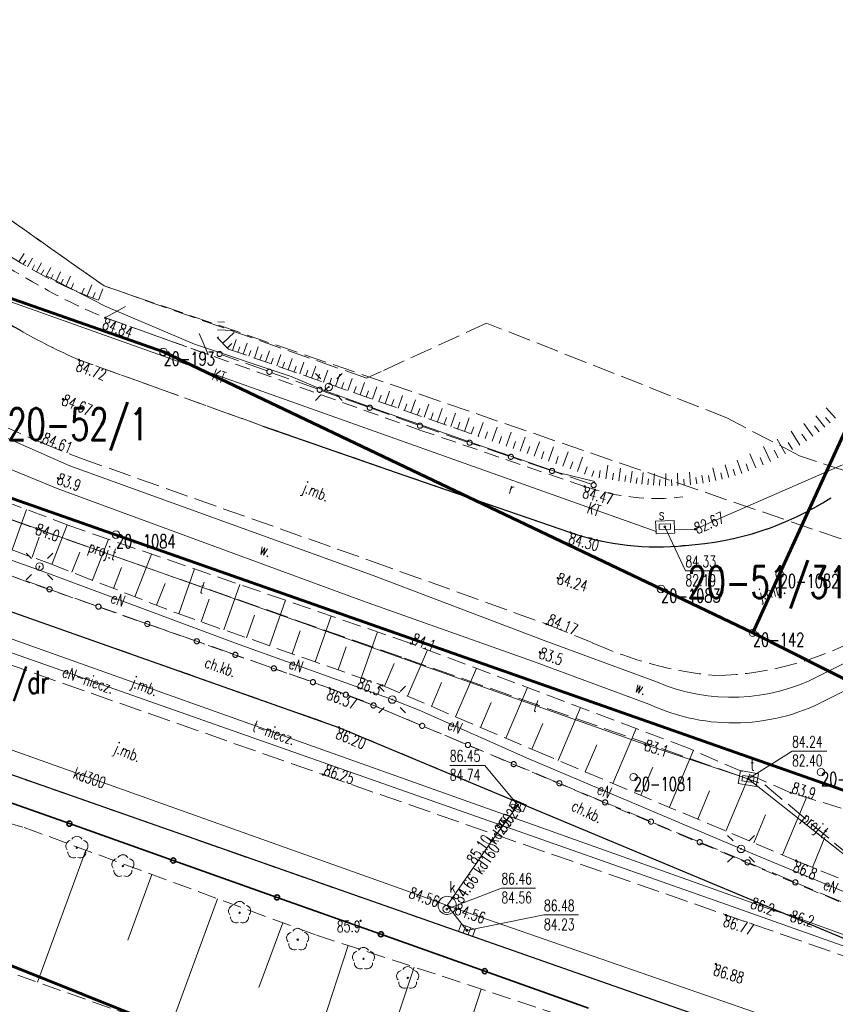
# Model space of a CAD drawing. Header units: metres. Extents: x 7505752 to 7507120, y 5839999 to 5840598.
# Tile 6 of 35: x 7506021 to 7506075, y 5840411 to 5840476. Entities that reach past the tile are written whole.
import ezdxf
from ezdxf.enums import TextEntityAlignment as Align

# ---------------------------------------------------------------- set-up
doc = ezdxf.new("R2010")
doc.units = ezdxf.units.M
doc.header["$MEASUREMENT"] = 0
for name, pattern in [('2_1', [0]), ('2_OTKC', [1.5, 1, -0.5]), ('2_OTKG', [1.5, 1, -0.5]), ('2_OTKJ', [2, 1.5, -0.5]), ('2_OTKK', [0]), ('2_OTKR', [0]), ('2_OTRK', [1.75, 1.25, -0.5]), ('2_OTRKG', [1.75, 1.25, -0.5]), ('4_SUEP_A', [0]), ('4_SUKP', [0]), ('4_SULL', [0]), ('4_SUPK', [0]), ('4_SUPP_P', [2, 1.5, -0.5]), ('4_SUTP_A', [0]), ('GDE', [0]), ('GUZ', [1, 0.5, -0.5])]:
    doc.linetypes.add(name, pattern=pattern)
doc.layers.get('0').update_dxf_attribs({"color": 250, "linetype": 'CONTINUOUS', "lineweight": 100})
for name, color, linetype, lineweight in [('Dzialki', 7, 'GDE', 18), ('Numery_dzialek', 7, 'CONTINUOUS', 20), ('Numery_punktow', 7, 'CONTINUOUS', 9), ('OTK_E_T_0', 7, 'CONTINUOUS', 0), ('OTK_E_T_1', 7, 'CONTINUOUS', 0), ('OTK_E_T_2', 7, 'CONTINUOUS', 0), ('OTK_E_T_4', 7, 'CONTINUOUS', 0), ('OTK_L_0', 7, '2_OTKJ', 18), ('OTK_L_1', 7, '2_OTKK', 25), ('OTK_L_11', 7, 'CONTINUOUS', 18), ('OTK_L_2', 7, '2_OTKC', 18), ('OTK_L_3', 7, '2_OTKG', 18), ('OTK_L_5', 7, 'CONTINUOUS', 18), ('OTO_L_0', 7, 'CONTINUOUS', 35), ('OTR_L_1', 7, '2_OTRK', 18), ('OTR_T_0', 7, 'CONTINUOUS', 18), ('OTR_T_1', 7, 'CONTINUOUS', 18), ('Punkty', 7, 'CONTINUOUS', 18), ('SUE_T_3', 7, 'CONTINUOUS', 18), ('SUEP_E_T_0', 1, 'CONTINUOUS', 0), ('SUEP_L_0', 1, '4_SUEP_A', 18), ('SUL_E_T_0', 7, 'CONTINUOUS', 0), ('SUL_L_0', 7, '4_SULL', 18), ('SUP_E_T_1', 7, 'CONTINUOUS', 0), ('SUP_L_1', 7, '4_SUPK', 18), ('SUP_T_4', 7, 'CONTINUOUS', 18), ('SUSR_T_0', 7, 'CONTINUOUS', 18)]:
    doc.layers.add(name, color=color, linetype=linetype, lineweight=lineweight)
for name, color, linetype, lineweight, true_color in [('Numery_uzytkow', 7, 'CONTINUOUS', 15, 0x008000), ('OTZ_T_0', 7, 'CONTINUOUS', 18, 0x008000), ('P_SUGP_L_0', 7, '4_SUPP_P', 18, 0xbfbf00), ('P_SUKP_L_0', 7, '4_SUPP_P', 18, 0x803300), ('P_SUTP_E_T_0', 7, 'CONTINUOUS', 0, 0xff9100), ('P_SUTP_L_0', 7, '4_SUPP_P', 18, 0xff9100), ('SUK_T_1', 7, 'CONTINUOUS', 18, 0x803300), ('SUKP_E_T_0', 7, 'CONTINUOUS', 0, 0x803300), ('SUKP_L_0', 7, '4_SUKP', 18, 0x803300), ('SUKR_T_0', 7, 'CONTINUOUS', 18, 0x803300), ('SUTP_E_T_0', 7, 'CONTINUOUS', 0, 0xff9100), ('SUTP_L_0', 7, '4_SUTP_A', 18, 0xff9100), ('SUTR_T_0', 7, 'CONTINUOUS', 18, 0xff9100), ('Uzytki', 7, 'GUZ', 18, 0x008000)]:
    doc.layers.add(name, color=color, linetype=linetype, lineweight=lineweight, true_color=true_color)
doc.styles.get("Standard").update_dxf_attribs({"font": 'Simplex.SHX', "width": 0.75})

# ---------------------------------------------------------------- blocks, each defined once
blk = doc.blocks.new('GRT')
at = {"linetype": 'Continuous'}
blk.add_circle((0, 0), 0.25, dxfattribs=at)
blk = doc.blocks.new('2_OTRN')
at = {"linetype": 'Continuous'}
blk.add_circle((0, 0), 0.045, dxfattribs=at)
blk = doc.blocks.new('2_OTRS')
at = {"linetype": 'Continuous'}
blk.add_circle((0, 0), 0.045, dxfattribs=at)
blk = doc.blocks.new('2_OTZL')
at = {"linetype": 'Continuous'}
blk.add_circle((0, 0), 0.045, dxfattribs=at)
for centre, start, end in [((0, 0.375), 30.14012, 149.85988), ((-0.357, 0.116), 102.14447, 221.86002), ((0.357, 0.116), 318.13998, 77.85553), ((-0.22, -0.303), 174.14818, 293.85423), ((0.22, -0.303), 246.14577, 5.85182)]:
    blk.add_arc(centre, 0.375, start, end, dxfattribs=at)
blk = doc.blocks.new('4_SUEO_W')
at = {"linetype": 'Continuous'}
for p, q in [((-0.53035, 0.53035), (-0.8839, 0.8839)), ((0.53035, 0.53035), (0.8839, 0.8839)), ((-0.53035, -0.53035), (-0.8839, -0.8839)), ((0.53035, -0.53035), (0.8839, -0.8839))]:
    blk.add_line(p, q, dxfattribs=at)
blk.add_circle((0, 0), 0.025, dxfattribs=at)
blk = doc.blocks.new('4_SUPP')
at = {"linetype": 'Continuous'}
blk.add_circle((0, 0), 0.25, dxfattribs=at)
blk = doc.blocks.new('4_SUKK')
at = {"linetype": 'Continuous'}
for p, q in [((-0.5, -0.25), (-0.5, 0.25)), ((-0.5, 0.25), (0.5, 0.25)), ((-0.175, 0.25), (-0.175, -0.25)), ((0.175, 0.25), (0.175, -0.25)), ((0.5, 0.25), (0.5, -0.25)), ((0.5, -0.25), (-0.5, -0.25))]:
    blk.add_line(p, q, dxfattribs=at)
blk = doc.blocks.new('4_SUPS')
at = {"linetype": 'Continuous'}
blk.add_circle((0, 0), 0.0625, dxfattribs=at)
blk = doc.blocks.new('4_SUPW')
at = {"linetype": 'Continuous'}
blk.add_circle((0, 0), 0.25, dxfattribs=at)
blk = doc.blocks.new('4_SUPW_B')
at = {"linetype": 'Continuous'}
for p, q in [((0.375, 0.175), (-0.375, 0.175)), ((-0.375, 0.175), (-0.375, -0.175)), ((0.375, -0.175), (0.375, 0.175)), ((-0.375, -0.175), (0.375, -0.175))]:
    blk.add_line(p, q, dxfattribs=at)

msp = doc.modelspace()

# ---------------------------------------------------------------- linework, layer by layer
at = {"layer": 'Dzialki', "color": 3, "lineweight": 60}
for p, q in [((7506087.14, 5840474.74), (7506071.09, 5840439.53)), ((7505995.92, 5840466.32), (7506030.37, 5840454.23)), ((7505968.28, 5840462.83), (7506081.03, 5840423.23)), ((7506030.37, 5840454.23), (7506063.25, 5840438.56)), ((7506106.97, 5840379.02), (7505946.58, 5840443.14)), ((7506071.09, 5840439.53), (7506069.32, 5840435.66)), ((7506063.25, 5840438.56), (7506069.32, 5840435.66)), ((7506069.32, 5840435.66), (7506080.03, 5840430.23))]:
    msp.add_line(p, q, dxfattribs=at)
at = {"layer": 'OTK_L_0', "linetype": '2_OTKJ'}
for p, q in [((7506027.86, 5840457.22), (7506026.52, 5840456.49)), ((7506026.52, 5840456.49), (7506033.33, 5840454.06)), ((7506033.33, 5840454.06), (7506032.71, 5840455.5)), ((7506036.93, 5840449.33), (7506024.78, 5840453.71)), ((7506046.25, 5840446.09), (7506036.93, 5840449.33)), ((7506022.29, 5840448.23), (7506024.89, 5840447.2)), ((7506024.89, 5840447.2), (7506044.12, 5840440.4)), ((7506057.27, 5840442.29), (7506046.25, 5840446.09)), ((7506041.97, 5840429.41), (7506011.6, 5840440.13)), ((7506044.12, 5840440.4), (7506055.68, 5840436.24)), ((7506010.5, 5840436.97), (7506040.91, 5840426.29)), ((7506055.68, 5840436.24), (7506058.71, 5840435.01)), ((7506091.8, 5840408.57), (7506041.97, 5840429.41)), ((7506066.065, 5840410.234), (7506018.233, 5840427.002)), ((7506040.91, 5840426.29), (7506091.8, 5840408.57))]:
    msp.add_line(p, q, dxfattribs=at)
for centre, radius, start, end in [((7506050.713, 5840508.566), 60.725, 233.34416, 240.56413), ((7506038.399, 5840485.606), 34.682, 239.64049, 246.87826), ((7506053.728, 5840522.779), 80.906, 237.95465, 247.13418), ((7506063.657, 5840461.375), 19.972, 273.48257, 302.81402), ((7506063.011, 5840459.221), 17.878, 251.26873, 275.96815), ((7506066.379, 5840454.075), 21.25, 271.16287, 301.87478), ((7506069.359, 5840458.44), 25.737, 245.55772, 264.31545)]:
    msp.add_arc(centre, radius, start, end, dxfattribs=at)
at = {"layer": 'OTK_L_1', "linetype": '2_OTKK'}
for p, q in [((7506036.93, 5840449.33), (7506046.25, 5840446.09)), ((7506046.25, 5840446.09), (7506057.27, 5840442.29)), ((7506011.6, 5840440.13), (7506041.97, 5840429.41)), ((7506041.97, 5840429.41), (7506091.8, 5840408.57)), ((7506066.065, 5840410.234), (7506018.233, 5840427.002))]:
    msp.add_line(p, q, dxfattribs=at)
for centre, radius, start, end in [((7506050.713, 5840508.566), 60.725, 233.34416, 240.56413), ((7506063.657, 5840461.375), 19.972, 273.48257, 302.81402), ((7506063.011, 5840459.221), 17.878, 251.26873, 275.96815)]:
    msp.add_arc(centre, radius, start, end, dxfattribs=at)
at = {"layer": 'OTK_L_11', "linetype": '2_OTKJ'}
for p, q in [((7506037.215, 5840452.968), (7506034.249, 5840454.029)), ((7506040.53, 5840451.781), (7506037.537, 5840452.852)), ((7506043.845, 5840450.594), (7506040.852, 5840451.666)), ((7506047.16, 5840449.407), (7506044.167, 5840450.479)), ((7506050.471, 5840448.271), (7506047.49, 5840449.292)), ((7506053.193, 5840447.339), (7506050.735, 5840448.181)), ((7506055.916, 5840446.407), (7506053.458, 5840447.249)), ((7506058.639, 5840445.475), (7506056.181, 5840446.317)), ((7506022.686, 5840438.591), (7506019.769, 5840439.622)), ((7506025.918, 5840437.449), (7506023, 5840438.48)), ((7506029.15, 5840436.307), (7506026.232, 5840437.338)), ((7506032.451, 5840435.145), (7506029.48, 5840436.19)), ((7506034.997, 5840434.249), (7506032.699, 5840435.058)), ((7506037.543, 5840433.352), (7506035.245, 5840434.161)), ((7506040.09, 5840432.456), (7506037.791, 5840433.265)), ((7506042.315, 5840431.61), (7506040.362, 5840432.357)), ((7506044.161, 5840430.894), (7506042.514, 5840431.533)), ((7506047.322, 5840429.574), (7506044.416, 5840430.79)), ((7506050.344, 5840428.308), (7506047.615, 5840429.451)), ((7506053.366, 5840427.043), (7506050.637, 5840428.185)), ((7506056.389, 5840425.777), (7506053.66, 5840426.92)), ((7506059.411, 5840424.511), (7506056.682, 5840425.654)), ((7506062.433, 5840423.246), (7506059.704, 5840424.388)), ((7506065.659, 5840421.888), (7506062.756, 5840423.11)), ((7506068.818, 5840420.557), (7506065.966, 5840421.758)), ((7506071.977, 5840419.227), (7506069.125, 5840420.428)), ((7506075.136, 5840417.897), (7506072.284, 5840419.098))]:
    msp.add_line(p, q, dxfattribs=at)
for centre in [(7506034.08, 5840454.09), (7506037.376, 5840452.91), (7506040.691, 5840451.723), (7506044.006, 5840450.536), (7506047.32, 5840449.35), (7506047.32, 5840449.35), (7506050.603, 5840448.226), (7506053.326, 5840447.294), (7506056.049, 5840446.362), (7506058.8, 5840445.42), (7506022.843, 5840438.536), (7506026.075, 5840437.393), (7506029.31, 5840436.25), (7506029.31, 5840436.25), (7506032.575, 5840435.101), (7506035.121, 5840434.205), (7506037.667, 5840433.309), (7506040.25, 5840432.4), (7506040.25, 5840432.4), (7506042.42, 5840431.57), (7506042.42, 5840431.57), (7506044.25, 5840430.86), (7506044.25, 5840430.86), (7506047.468, 5840429.512), (7506050.491, 5840428.247), (7506053.513, 5840426.981), (7506056.535, 5840425.715), (7506059.558, 5840424.45), (7506062.59, 5840423.18), (7506062.59, 5840423.18), (7506065.812, 5840421.823), (7506068.971, 5840420.493), (7506072.131, 5840419.162)]:
    msp.add_circle(centre, 0.17, dxfattribs=at)
at = {"layer": 'OTK_L_2', "linetype": '2_OTKC'}
for p, q in [((7506041.35, 5840432), (7506012.55, 5840442.14)), ((7506011.6, 5840440.13), (7506041.97, 5840429.41)), ((7506043.61, 5840431.14), (7506041.35, 5840432)), ((7506075.01, 5840417.9), (7506043.61, 5840431.14)), ((7506041.97, 5840429.41), (7506091.8, 5840408.57))]:
    msp.add_line(p, q, dxfattribs=at)
at = {"layer": 'OTK_L_3', "linetype": '2_OTKG'}
for p, q in [((7506033.33, 5840454.06), (7506026.52, 5840456.49)), ((7506024.78, 5840453.71), (7506036.93, 5840449.33)), ((7506047.38, 5840449.04), (7506033.33, 5840454.06)), ((7506036.93, 5840449.33), (7506046.25, 5840446.09)), ((7506058.2, 5840445.34), (7506047.38, 5840449.04)), ((7506046.25, 5840446.09), (7506057.27, 5840442.29))]:
    msp.add_line(p, q, dxfattribs=at)
for centre, radius, start, end in [((7506043.35, 5840497.215), 44.037, 232.07007, 241.78558), ((7506050.713, 5840508.566), 60.725, 233.34416, 240.56413), ((7506038.952, 5840487.43), 33.344, 240.49592, 248.11008), ((7506038.399, 5840485.606), 34.682, 239.64049, 246.87826), ((7506062.987, 5840459.286), 14.745, 251.05538, 276.63257), ((7506063.657, 5840461.375), 19.972, 273.48257, 302.81402), ((7506063.011, 5840459.221), 17.878, 251.26873, 275.96815)]:
    msp.add_arc(centre, radius, start, end, dxfattribs=at)
at = {"layer": 'OTK_L_5', "linetype": '2_OTKR'}
for p, q in [((7506024.18, 5840446.7), (7506018.94, 5840449.01)), ((7506018.18, 5840447.32), (7506023.35, 5840445.2)), ((7506044.22, 5840439.46), (7506024.18, 5840446.7)), ((7506023.35, 5840445.2), (7506043.52, 5840437.77)), ((7506055.53, 5840435.15), (7506044.22, 5840439.46)), ((7506043.52, 5840437.77), (7506054.83, 5840433.77)), ((7506080.77, 5840436.36), (7506073.66, 5840432.8)), ((7506063.02, 5840432.39), (7506055.53, 5840435.15)), ((7506074.46, 5840431.37), (7506081.35, 5840434.85)), ((7506054.83, 5840433.77), (7506062.44, 5840430.95))]:
    msp.add_line(p, q, dxfattribs=at)
for centre, radius, start, end in [((7506067.903, 5840443.929), 12.53, 247.06305, 297.35042), ((7506068.039, 5840442.927), 13.221, 244.94551, 299.05689)]:
    msp.add_arc(centre, radius, start, end, dxfattribs=at)
at = {"layer": 'OTO_L_0'}
for p, q in [((7506024.154, 5840423.048), (7506017.293, 5840425.486)), ((7506031.016, 5840420.611), (7506024.154, 5840423.048)), ((7506037.877, 5840418.173), (7506031.016, 5840420.611)), ((7506044.738, 5840415.736), (7506037.877, 5840418.173)), ((7506051.6, 5840413.298), (7506044.738, 5840415.736)), ((7506058.461, 5840410.861), (7506051.6, 5840413.298))]:
    msp.add_line(p, q, dxfattribs=at)
for centre in [(7506024.154, 5840423.048), (7506031.016, 5840420.611), (7506037.877, 5840418.173), (7506044.738, 5840415.736), (7506051.6, 5840413.298)]:
    msp.add_circle(centre, 0.17, dxfattribs=at)
at = {"layer": 'OTR_L_1', "linetype": '2_1'}
for p, q in [((7506020.823, 5840460.187), (7506021.16, 5840460.738)), ((7506021.104, 5840460.017), (7506021.266, 5840460.302)), ((7506021.393, 5840459.852), (7506021.723, 5840460.432)), ((7506021.987, 5840459.518), (7506022.307, 5840460.125)), ((7506021.687, 5840459.685), (7506021.855, 5840459.979)), ((7506022.295, 5840459.355), (7506022.457, 5840459.663)), ((7506022.607, 5840459.19), (7506022.937, 5840459.815)), ((7506023.252, 5840458.868), (7506023.57, 5840459.52)), ((7506022.926, 5840459.027), (7506023.082, 5840459.349)), ((7506023.583, 5840458.707), (7506023.744, 5840459.037)), ((7506023.921, 5840458.55), (7506024.226, 5840459.23)), ((7506024.265, 5840458.395), (7506024.42, 5840458.74)), ((7506024.615, 5840458.238), (7506024.636, 5840458.285)), ((7506024.973, 5840458.09), (7506025.12, 5840458.449)), ((7506025.336, 5840457.941), (7506025.635, 5840458.667)), ((7506025.705, 5840457.794), (7506025.847, 5840458.164)), ((7506026.08, 5840457.65), (7506026.368, 5840458.401)), ((7506033.957, 5840456.222), (7506034.415, 5840456.202)), ((7506033.933, 5840455.689), (7506035, 5840455.64)), ((7506034.3, 5840454.795), (7506035.033, 5840455.519)), ((7506033.938, 5840455.162), (7506034.002, 5840455.225)), ((7506034.927, 5840454.33), (7506035.177, 5840455.044)), ((7506034.596, 5840454.495), (7506034.896, 5840454.791)), ((7506035.287, 5840454.205), (7506035.412, 5840454.564)), ((7506035.648, 5840454.078), (7506035.901, 5840454.801)), ((7506036.012, 5840453.951), (7506036.139, 5840454.315)), ((7506036.378, 5840453.824), (7506036.634, 5840454.556)), ((7506037.117, 5840453.565), (7506037.376, 5840454.307)), ((7506036.746, 5840453.695), (7506036.875, 5840454.063)), ((7506037.49, 5840453.435), (7506037.62, 5840453.808)), ((7506037.865, 5840453.304), (7506038.127, 5840454.055)), ((7506038.242, 5840453.172), (7506038.374, 5840453.55)), ((7506038.622, 5840453.04), (7506038.887, 5840453.799)), ((7506039.388, 5840452.772), (7506039.657, 5840453.541)), ((7506039.004, 5840452.906), (7506039.137, 5840453.288)), ((7506039.775, 5840452.637), (7506039.91, 5840453.024)), ((7506040.164, 5840452.501), (7506040.436, 5840453.28)), ((7506040.95, 5840452.227), (7506041.225, 5840453.015)), ((7506040.556, 5840452.364), (7506040.693, 5840452.756)), ((7506041.347, 5840452.088), (7506041.485, 5840452.485)), ((7506041.746, 5840451.949), (7506042.024, 5840452.747)), ((7506042.551, 5840451.668), (7506042.833, 5840452.475)), ((7506042.147, 5840451.809), (7506042.287, 5840452.21)), ((7506042.957, 5840451.526), (7506043.099, 5840451.932)), ((7506043.366, 5840451.383), (7506043.651, 5840452.201)), ((7506043.777, 5840451.239), (7506043.921, 5840451.651)), ((7506044.191, 5840451.095), (7506044.48, 5840451.923)), ((7506045.027, 5840450.803), (7506045.319, 5840451.641)), ((7506044.608, 5840450.949), (7506044.753, 5840451.366)), ((7506045.448, 5840450.656), (7506045.596, 5840451.077)), ((7506045.872, 5840450.508), (7506046.169, 5840451.356)), ((7506046.729, 5840450.209), (7506047.029, 5840451.067)), ((7506046.299, 5840450.359), (7506046.448, 5840450.785)), ((7506047.161, 5840450.058), (7506047.312, 5840450.49)), ((7506047.596, 5840449.906), (7506047.899, 5840450.775)), ((7506048.473, 5840449.599), (7506048.781, 5840450.48)), ((7506074.785, 5840449.844), (7506074.157, 5840450.53)), ((7506048.033, 5840449.753), (7506048.186, 5840450.19)), ((7506048.916, 5840449.445), (7506049.071, 5840449.888)), ((7506049.362, 5840449.289), (7506049.673, 5840450.18)), ((7506050.261, 5840448.975), (7506050.576, 5840449.877)), ((7506074.071, 5840449.244), (7506073.48, 5840450)), ((7506074.432, 5840449.541), (7506074.13, 5840449.896)), ((7506049.81, 5840449.132), (7506049.967, 5840449.581)), ((7506050.715, 5840448.816), (7506050.873, 5840449.27)), ((7506051.172, 5840448.657), (7506051.491, 5840449.57)), ((7506052.09, 5840448.33), (7506052.417, 5840449.25)), ((7506072.417, 5840448.057), (7506071.844, 5840448.988)), ((7506073.289, 5840448.651), (7506072.679, 5840449.493)), ((7506073.694, 5840448.949), (7506073.384, 5840449.345)), ((7506051.63, 5840448.494), (7506051.793, 5840448.952)), ((7506052.551, 5840448.166), (7506052.715, 5840448.627)), ((7506053.014, 5840448.001), (7506053.343, 5840448.927)), ((7506053.943, 5840447.67), (7506054.275, 5840448.602)), ((7506071.472, 5840447.496), (7506070.928, 5840448.46)), ((7506072.863, 5840448.352), (7506072.566, 5840448.797)), ((7506053.478, 5840447.836), (7506053.643, 5840448.3)), ((7506054.41, 5840447.504), (7506054.577, 5840447.971)), ((7506054.879, 5840447.337), (7506055.213, 5840448.275)), ((7506055.821, 5840447.002), (7506056.156, 5840447.945)), ((7506070.493, 5840446.99), (7506070.034, 5840447.969)), ((7506070.984, 5840447.235), (7506070.733, 5840447.723)), ((7506071.951, 5840447.771), (7506071.662, 5840448.242)), ((7506055.349, 5840447.17), (7506055.516, 5840447.64)), ((7506056.294, 5840446.834), (7506056.462, 5840447.307)), ((7506056.768, 5840446.665), (7506057.106, 5840447.614)), ((7506057.722, 5840446.325), (7506058.062, 5840447.28)), ((7506068.584, 5840446.201), (7506068.28, 5840447.077)), ((7506069.516, 5840446.555), (7506069.119, 5840447.493)), ((7506070.003, 5840446.761), (7506069.797, 5840447.249)), ((7506057.244, 5840446.495), (7506057.414, 5840446.971)), ((7506058.201, 5840446.155), (7506058.372, 5840446.634)), ((7506058.682, 5840445.984), (7506058.822, 5840446.378)), ((7506059.156, 5840445.905), (7506059.227, 5840446.382)), ((7506059.612, 5840445.838), (7506059.747, 5840446.748)), ((7506060.462, 5840445.711), (7506060.585, 5840446.542)), ((7506066.88, 5840445.718), (7506066.685, 5840446.557)), ((7506067.723, 5840445.931), (7506067.484, 5840446.768)), ((7506068.144, 5840446.054), (7506068.009, 5840446.471)), ((7506069.042, 5840446.369), (7506068.869, 5840446.825)), ((7506060.046, 5840445.773), (7506060.111, 5840446.208)), ((7506060.859, 5840445.652), (7506060.918, 5840446.049)), ((7506061.238, 5840445.596), (7506061.35, 5840446.354)), ((7506061.61, 5840445.541), (7506061.666, 5840445.913)), ((7506061.989, 5840445.491), (7506062.073, 5840446.25)), ((7506062.372, 5840445.448), (7506062.415, 5840445.831)), ((7506062.762, 5840445.416), (7506062.811, 5840446.197)), ((7506063.158, 5840445.392), (7506063.182, 5840445.787)), ((7506063.558, 5840445.383), (7506063.569, 5840446.183)), ((7506063.963, 5840445.379), (7506063.949, 5840445.784)), ((7506064.371, 5840445.393), (7506064.343, 5840446.209)), ((7506064.784, 5840445.415), (7506064.75, 5840445.827)), ((7506065.199, 5840445.45), (7506065.13, 5840446.28)), ((7506065.617, 5840445.499), (7506065.561, 5840445.916)), ((7506066.039, 5840445.556), (7506065.944, 5840446.075)), ((7506066.458, 5840445.632), (7506066.381, 5840446.052)), ((7506067.303, 5840445.816), (7506067.205, 5840446.239)), ((7506020.362, 5840441.139), (7506021.326, 5840443.802)), ((7506022.999, 5840440.181), (7506024.018, 5840442.788)), ((7506021.685, 5840440.66), (7506022.164, 5840441.983)), ((7506025.681, 5840439.134), (7506026.739, 5840441.842)), ((7506024.326, 5840439.663), (7506024.845, 5840440.99)), ((7506028.474, 5840438.042), (7506029.576, 5840440.864)), ((7506027.063, 5840438.594), (7506027.603, 5840439.976)), ((7506031.383, 5840436.91), (7506032.427, 5840439.882)), ((7506029.914, 5840437.48), (7506030.477, 5840438.92)), ((7506034.368, 5840435.861), (7506035.419, 5840438.851)), ((7506032.873, 5840436.387), (7506033.397, 5840437.877)), ((7506037.372, 5840434.805), (7506038.429, 5840437.814)), ((7506035.868, 5840435.334), (7506036.395, 5840436.833)), ((7506040.394, 5840433.743), (7506041.458, 5840436.77)), ((7506038.881, 5840434.275), (7506039.411, 5840435.784)), ((7506043.435, 5840432.674), (7506044.506, 5840435.72)), ((7506041.913, 5840433.209), (7506042.446, 5840434.727)), ((7506046.505, 5840431.469), (7506047.818, 5840434.542)), ((7506044.968, 5840432.125), (7506045.608, 5840433.622)), ((7506049.681, 5840430.111), (7506051.053, 5840433.322)), ((7506048.075, 5840430.797), (7506048.747, 5840432.368)), ((7506052.999, 5840428.694), (7506054.432, 5840432.048)), ((7506051.322, 5840429.41), (7506052.023, 5840431.051)), ((7506056.464, 5840427.222), (7506057.939, 5840430.725)), ((7506054.713, 5840427.961), (7506055.445, 5840429.675)), ((7506060.07, 5840425.704), (7506061.602, 5840429.344)), ((7506058.25, 5840426.47), (7506059.001, 5840428.256)), ((7506063.807, 5840424.13), (7506065.393, 5840427.895)), ((7506061.925, 5840424.922), (7506062.706, 5840426.778)), ((7506067.538, 5840422.559), (7506069.104, 5840426.278)), ((7506065.678, 5840423.342), (7506066.466, 5840425.213)), ((7506071.28, 5840420.983), (7506072.875, 5840424.771)), ((7506069.386, 5840421.781), (7506070.164, 5840423.629)), ((7506073.272, 5840420.158), (7506074.088, 5840422.155)), ((7506025.251, 5840421.29), (7506022.038, 5840412.566)), ((7506029.613, 5840419.684), (7506028.017, 5840415.348)), ((7506033.949, 5840418.087), (7506030.775, 5840409.469)), ((7506038.258, 5840416.5), (7506036.68, 5840412.218)), ((7506042.568, 5840415.003), (7506039.732, 5840406.267)), ((7506046.932, 5840413.572), (7506045.47, 5840409.133)), ((7506051.371, 5840412.111), (7506048.398, 5840403.079))]:
    msp.add_line(p, q, dxfattribs=at)
at = {"layer": 'OTR_L_1', "linetype": '2_OTRK'}
for p, q in [((7506026.08, 5840457.65), (7506026.37, 5840458.4)), ((7506024.25, 5840442.7), (7506017.72, 5840445.16)), ((7506046.71, 5840434.96), (7506024.25, 5840442.7)), ((7506065.06, 5840428.04), (7506046.71, 5840434.96)), ((7506071.83, 5840425.09), (7506065.06, 5840428.04)), ((7506090.23, 5840419.47), (7506071.83, 5840425.09)), ((7506017.442, 5840414.195), (7506037.725, 5840407.006))]:
    msp.add_line(p, q, dxfattribs=at)
at = {"layer": 'OTR_L_1', "linetype": '2_OTRKG'}
for p, q in [((7506033.91, 5840455.19), (7506034.67, 5840454.42)), ((7506034.67, 5840454.42), (7506051.22, 5840448.64)), ((7506005.5, 5840446.52), (7506022.9, 5840440.22)), ((7506022.9, 5840440.22), (7506031.27, 5840436.95)), ((7506031.27, 5840436.95), (7506044.84, 5840432.18)), ((7506044.84, 5840432.18), (7506055.02, 5840427.83)), ((7506055.02, 5840427.83), (7506072.19, 5840420.6)), ((7506016.512, 5840424.14), (7506021.172, 5840422.792)), ((7506021.172, 5840422.792), (7506040.494, 5840415.676)), ((7506072.19, 5840420.6), (7506090.92, 5840412.95)), ((7506040.494, 5840415.676), (7506043.812, 5840414.6)), ((7506043.812, 5840414.6), (7506060.382, 5840409.144))]:
    msp.add_line(p, q, dxfattribs=at)
msp.add_arc((7506037.142, 5840487.332), 31.676, 231.3317, 249.56094, dxfattribs=at)
at = {"layer": 'P_SUGP_L_0', "linetype": '4_SUPP_P'}
for p, q in [((7506026.446, 5840458.593), (7506001.442, 5840476.186)), ((7506001.442, 5840476.186), (7506026.446, 5840458.593)), ((7506043.787, 5840452.493), (7506026.446, 5840458.593)), ((7506026.446, 5840458.593), (7506269.982, 5840374.94)), ((7506051.729, 5840456.128), (7506044.768, 5840452.942)), ((7506067.603, 5840449.863), (7506051.729, 5840456.128)), ((7506044.768, 5840452.942), (7506043.787, 5840452.493)), ((7506072.41, 5840447.36), (7506067.603, 5840449.863)), ((7506090.605, 5840441.33), (7506072.41, 5840447.36))]:
    msp.add_line(p, q, dxfattribs=at)
at = {"layer": 'P_SUKP_L_0', "linetype": '4_SUPP_P'}
msp.add_line((7506052.32, 5840422.24), (7506053.689, 5840424.23), dxfattribs=at)
at = {"layer": 'P_SUTP_L_0', "linetype": '4_SUPP_P'}
for p, q in [((7505973.02, 5840459.747), (7506046.292, 5840433.986)), ((7506046.292, 5840433.986), (7506068.303, 5840426.247)), ((7506068.303, 5840426.247), (7506070.114, 5840425.61)), ((7506070.114, 5840425.61), (7506086.942, 5840411.555))]:
    msp.add_line(p, q, dxfattribs=at)
at = {"layer": 'SUEP_L_0', "linetype": '4_SUEP_A'}
for p, q in [((7506022.62, 5840459.25), (7506026.56, 5840457.24)), ((7506026.56, 5840457.24), (7506032.42, 5840454.74)), ((7506032.42, 5840454.74), (7506038.8, 5840452.6)), ((7506038.8, 5840452.6), (7506040.99, 5840451.68)), ((7506041.3, 5840451.91), (7506040.99, 5840451.68)), ((7506040.99, 5840451.68), (7506045.41, 5840450.1)), ((7506045.41, 5840450.1), (7506051.4, 5840448)), ((7506051.4, 5840448), (7506056.52, 5840446.24)), ((7506022.104, 5840439.827), (7506000.01, 5840447.63)), ((7506056.52, 5840446.24), (7506058.88, 5840445.67)), ((7506022.18, 5840440.04), (7506022.104, 5840439.827)), ((7506023.02, 5840439.5), (7506022.104, 5840439.827)), ((7506035.13, 5840434.98), (7506023.02, 5840439.5)), ((7506045.49, 5840431.25), (7506035.13, 5840434.98)), ((7506020.081, 5840434.436), (7506067.573, 5840417.696)), ((7506047.26, 5840430.54), (7506045.49, 5840431.25)), ((7506054.51, 5840427.34), (7506047.26, 5840430.54)), ((7506068.54, 5840421.38), (7506054.51, 5840427.34)), ((7506069.32, 5840421.06), (7506068.54, 5840421.38)), ((7506082.32, 5840415.63), (7506069.32, 5840421.06)), ((7506067.573, 5840417.696), (7506089.357, 5840409.975))]:
    msp.add_line(p, q, dxfattribs=at)
at = {"layer": 'SUKP_L_0', "linetype": '4_SUKP'}
for p, q in [((7506002.433, 5840434.287), (7506048.556, 5840417.848)), ((7506053.78, 5840424.26), (7506052.319, 5840422.239)), ((7506049.464, 5840418.139), (7506052.115, 5840421.971)), ((7506052.115, 5840421.971), (7506052.32, 5840422.24)), ((7506048.556, 5840417.848), (7506049.122, 5840417.647)), ((7506049.122, 5840417.647), (7506049.464, 5840418.139)), ((7506049.493, 5840417.176), (7506049.122, 5840417.647)), ((7506049.122, 5840417.647), (7506049.688, 5840417.45)), ((7506050.423, 5840415.996), (7506049.493, 5840417.176)), ((7506049.688, 5840417.45), (7506095.945, 5840401.392))]:
    msp.add_line(p, q, dxfattribs=at)
at = {"layer": 'SUKR_T_0', "linetype": 'Continuous', "lineweight": 0}
for p, q in [((7506049.291, 5840426.896), (7506051.598, 5840426.896)), ((7506053.78, 5840424.26), (7506051.598, 5840426.896)), ((7506049.093, 5840417.397), (7506052.701, 5840418.785)), ((7506052.701, 5840418.785), (7506054.954, 5840418.785)), ((7506050.423, 5840415.996), (7506055.516, 5840417.013)), ((7506055.516, 5840417.013), (7506057.796, 5840417.013))]:
    msp.add_line(p, q, dxfattribs=at)
at = {"layer": 'SUL_L_0', "linetype": '4_SULL'}
for p, q in [((7506019.6, 5840457.78), (7506062.935, 5840442.36)), ((7506065.51, 5840442.52), (7506075.24, 5840446.77)), ((7506064.15, 5840442.461), (7506065.51, 5840442.52))]:
    msp.add_line(p, q, dxfattribs=at)
at = {"layer": 'SUP_L_1', "linetype": '4_SUPK'}
for p, q in [((7506064.13, 5840443.08), (7506062.89, 5840443.04)), ((7506062.89, 5840443.04), (7506062.935, 5840442.36)), ((7506064.15, 5840442.461), (7506064.13, 5840443.08)), ((7506062.935, 5840442.36), (7506062.94, 5840442.2)), ((7506062.94, 5840442.2), (7506064.16, 5840442.25)), ((7506064.16, 5840442.25), (7506064.15, 5840442.461)), ((7506068.5, 5840426.55), (7506068.36, 5840425.7)), ((7506069.69, 5840426.33), (7506068.5, 5840426.55)), ((7506069.55, 5840425.51), (7506069.69, 5840426.33)), ((7506068.36, 5840425.7), (7506069.55, 5840425.51))]:
    msp.add_line(p, q, dxfattribs=at)
for start, end in [(160.38354, 235.1487), (55.14871, 160.38354), (340.85572, 55.14871), (235.14871, 308.25056), (308.25056, 340.85572)]:
    msp.add_arc((7506049.122, 5840417.647), 0.6, start, end, dxfattribs=at)
at = {"layer": 'SUSR_T_0', "linetype": 'Continuous', "lineweight": 0}
for p, q in [((7506063.5, 5840442.67), (7506064.865, 5840439.755)), ((7506064.865, 5840439.755), (7506067.145, 5840439.755))]:
    msp.add_line(p, q, dxfattribs=at)
at = {"layer": 'SUTP_L_0', "linetype": '4_SUTP_A'}
for p, q in [((7506021.97, 5840442.55), (7505995.23, 5840452.05)), ((7506062.21, 5840428.27), (7506021.97, 5840442.55)), ((7506000.213, 5840442.408), (7506070.716, 5840417.318)), ((7506069, 5840426), (7506062.21, 5840428.27)), ((7506081.71, 5840415.99), (7506069, 5840426)), ((7506070.716, 5840417.318), (7506071.298, 5840417.122)), ((7506071.835, 5840416.971), (7506071.298, 5840417.122)), ((7506087.839, 5840411.183), (7506071.835, 5840416.971))]:
    msp.add_line(p, q, dxfattribs=at)
at = {"layer": 'SUTR_T_0', "linetype": 'Continuous', "lineweight": 0}
for p, q in [((7506069, 5840426), (7506071.908, 5840427.836)), ((7506071.908, 5840427.836), (7506074.215, 5840427.836))]:
    msp.add_line(p, q, dxfattribs=at)
at = {"layer": 'Uzytki'}
msp.add_line((7506106.97, 5840379.02), (7505946.58, 5840443.14), dxfattribs=at)

# ---------------------------------------------------------------- block references
at = {"layer": 'OTR_T_0'}
for p in [(7506026.52, 5840456.49), (7506024.78, 5840453.71), (7506023.73, 5840451.11), (7506022.29, 5840448.23), (7506058.2, 5840445.34), (7506057.27, 5840442.29), (7506056.43, 5840439.28), (7506055.68, 5840436.24), (7506041.35, 5840432), (7506041.97, 5840429.41), (7506040.91, 5840426.29), (7506067.538, 5840417.005), (7506066.871, 5840413.77)]:
    msp.add_blockref('2_OTRS', p, dxfattribs=at)
at = {"layer": 'OTR_T_1'}
for p in [(7506023.39, 5840445.88), (7506046.71, 5840434.96), (7506055.25, 5840434.37), (7506044.84, 5840432.18), (7506071.83, 5840425.09), (7506072.19, 5840420.6), (7506043.398, 5840416.627)]:
    msp.add_blockref('2_OTRN', p, dxfattribs=at)
at = {"layer": 'OTZ_T_0'}
for p in [(7506024.65, 5840421.46), (7506027.69, 5840420.24), (7506035.4, 5840417.16), (7506039.24, 5840415.38), (7506043.59, 5840414.12), (7506046.51, 5840412.85)]:
    msp.add_blockref('2_OTZL', p, dxfattribs=at)
at = {"layer": 'Punkty'}
for p in [(7506030.37, 5840454.23), (7506027.23, 5840442.15), (7506071.09, 5840439.53), (7506063.25, 5840438.56), (7506069.32, 5840435.66), (7506061.44, 5840426.12), (7506073.82, 5840426.45)]:
    msp.add_blockref('GRT', p, dxfattribs=at)
at = {"layer": 'SUE_T_3'}
for name, p in [('4_SUEO_W', (7506041.3, 5840451.91)), ('4_SUPP', (7506041.3, 5840451.91)), ('4_SUEO_W', (7506022.18, 5840440.04)), ('4_SUPP', (7506022.18, 5840440.04)), ('4_SUEO_W', (7506045.49, 5840431.25)), ('4_SUPP', (7506045.49, 5840431.25)), ('4_SUEO_W', (7506068.54, 5840421.38)), ('4_SUPP', (7506068.54, 5840421.38))]:
    msp.add_blockref(name, p, dxfattribs=at)
at = {"layer": 'SUK_T_1'}
for p, rotation in [((7506053.78, 5840424.26), 337.6259190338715), ((7506050.423, 5840415.996), 338.2993773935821)]:
    msp.add_blockref('4_SUKK', p, dxfattribs=dict(at, rotation=rotation))
at = {"layer": 'SUKR_T_0'}
for p in [(7506053.78, 5840424.26), (7506052.115, 5840421.971), (7506048.556, 5840417.848), (7506049.464, 5840418.139), (7506049.093, 5840417.397), (7506049.688, 5840417.45), (7506050.423, 5840415.996)]:
    msp.add_blockref('4_SUPS', p, dxfattribs=at)
at = {"layer": 'SUP_T_4'}
for p, rotation in [((7506063.5, 5840442.67), 1.864686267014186), ((7506069, 5840426), 350.7354818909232)]:
    msp.add_blockref('4_SUPW_B', p, dxfattribs=dict(at, rotation=rotation))
msp.add_blockref('4_SUPW', (7506049.093, 5840417.397), dxfattribs=at)
at = {"layer": 'SUSR_T_0'}
for p in [(7506063.5, 5840442.67), (7506065.51, 5840442.52)]:
    msp.add_blockref('4_SUPS', p, dxfattribs=at)
at = {"layer": 'SUTR_T_0'}
for p in [(7506021.97, 5840442.55), (7506062.21, 5840428.27), (7506069, 5840426), (7506070.716, 5840417.318), (7506071.835, 5840416.971)]:
    msp.add_blockref('4_SUPS', p, dxfattribs=at)

# ---------------------------------------------------------------- texts
at = {"layer": 'Numery_dzialek', "width": 0.7}
msp.add_text('20-52/1', height=2.1, dxfattribs=at).set_placement((7506024.721, 5840449.301), align=Align.MIDDLE)
msp.add_text('20-51/31', height=2.1, dxfattribs=at).set_placement((7506065.006, 5840440.062), align=Align.TOP_LEFT)
at = {"layer": 'Numery_punktow', "width": 0.7}
for s, p in [('20-193', (7506030.37, 5840454.23)), ('20-1084', (7506027.23, 5840442.15)), ('20-1082', (7506071.09, 5840439.53)), ('20-1083', (7506063.25, 5840438.56)), ('20-142', (7506069.32, 5840435.66)), ('20-1080', (7506073.82, 5840426.45)), ('20-1081', (7506061.44, 5840426.12))]:
    msp.add_text(s, height=0.9, dxfattribs=at).set_placement(p, align=Align.TOP_LEFT)
at = {"layer": 'Numery_uzytkow', "width": 0.7}
msp.add_text('20-15/dr', height=1.5, dxfattribs=at).set_placement((7506019.23, 5840432.29), align=Align.MIDDLE)
at = {"layer": 'OTK_E_T_0', "lineweight": 9, "width": 0.7}
for rotation, p in [(338.03944, (7506040.411, 5840444.903)), (16.11342, (7506070.609, 5840438.288)), (338.36911, (7506029.093, 5840432.032)), (338.02549, (7506027.961, 5840427.681))]:
    msp.add_text('j.mb.', height=0.75, rotation=rotation, dxfattribs=at).set_placement(p, align=Align.MIDDLE)
at = {"layer": 'OTK_E_T_1', "lineweight": 9, "width": 0.7}
for rotation, p in [(340.99402, (7506034.137, 5840433.409)), (334.09349, (7506058.368, 5840423.846))]:
    msp.add_text('ch.kb.', height=0.75, rotation=rotation, dxfattribs=at).set_placement(p, align=Align.MIDDLE)
at = {"layer": 'OTK_E_T_2', "lineweight": 9, "width": 0.7}
msp.add_text('r', height=0.75, rotation=342.97947, dxfattribs=at).set_placement((7506053.394, 5840445.213), align=Align.MIDDLE)
at = {"layer": 'OTK_E_T_4', "lineweight": 9, "width": 0.7}
for rotation, p in [(339.17144, (7506037.129, 5840441.125)), (337.6938, (7506061.935, 5840432.002))]:
    msp.add_text('w.', height=0.75, rotation=rotation, dxfattribs=at).set_placement(p, align=Align.MIDDLE)
at = {"layer": 'OTR_T_0', "lineweight": 9, "width": 0.7}
for s, rotation, p in [('84.84', 340.36217, (7506026.52, 5840456.49)), ('84.72', 340.17608, (7506024.78, 5840453.71)), ('84.47', 345.48047, (7506058.2, 5840445.34)), ('84.30', 345.06965, (7506057.27, 5840442.29)), ('86.37', 339.16663, (7506041.35, 5840432)), ('86.20', 337.30425, (7506041.97, 5840429.41)), ('86.77', 341.64929, (7506067.538, 5840417.005)), ('86.88', 343.02927, (7506066.871, 5840413.77))]:
    msp.add_text(s, height=0.75, rotation=rotation, dxfattribs=at).set_placement(p, align=Align.TOP_LEFT)
for s, rotation, p in [('84.67', 337.28488, (7506023.73, 5840451.11)), ('84.24', 344.10915, (7506056.43, 5840439.28))]:
    msp.add_text(s, height=0.75, rotation=rotation, dxfattribs=at).set_placement(p, align=Align.MIDDLE_LEFT)
for s, rotation, p in [('84.61', 338.38882, (7506022.29, 5840448.23)), ('84.17', 337.90577, (7506055.68, 5840436.24)), ('86.25', 340.80178, (7506040.91, 5840426.29))]:
    msp.add_text(s, height=0.75, rotation=rotation, dxfattribs=at).set_placement(p)
at = {"layer": 'OTR_T_1', "lineweight": 9, "width": 0.7}
for s, rotation, p in [('83.9', 340.49576, (7506023.39, 5840445.88)), ('83.5', 340.72338, (7506055.25, 5840434.37))]:
    msp.add_text(s, height=0.75, rotation=rotation, dxfattribs=at).set_placement(p, align=Align.MIDDLE_LEFT)
for s, rotation, p in [('84.1', 339.33795, (7506046.71, 5840434.96)), ('83.9', 343.01551, (7506071.83, 5840425.09))]:
    msp.add_text(s, height=0.75, rotation=rotation, dxfattribs=at).set_placement(p)
for s, rotation, p in [('86.3', 338.93328, (7506044.84, 5840432.18)), ('85.9', 0.4001, (7506043.398, 5840416.627))]:
    msp.add_text(s, height=0.75, rotation=rotation, dxfattribs=at).set_placement(p, align=Align.TOP_RIGHT)
msp.add_text('86.8', height=0.75, rotation=337.78314, dxfattribs=at).set_placement((7506072.19, 5840420.6), align=Align.TOP_LEFT)
at = {"layer": 'P_SUTP_E_T_0', "lineweight": 9, "width": 0.7}
for rotation, p in [(341.63505, (7506026.323, 5840441.007)), (320.17846, (7506073.378, 5840422.884))]:
    msp.add_text('proj.t', height=0.75, rotation=rotation, dxfattribs=at).set_placement(p, align=Align.MIDDLE)
at = {"layer": 'SUEP_E_T_0', "lineweight": 9, "width": 0.7}
for s, rotation, p in [('eN', 339.53215, (7506027.371, 5840437.876)), ('eN-niecz.', 340.58317, (7506025.403, 5840432.56)), ('eN', 340.19917, (7506039.144, 5840433.535)), ('eN', 336.18433, (7506049.642, 5840429.489)), ('eN', 336.98402, (7506059.516, 5840425.214)), ('eN', 337.33008, (7506074.473, 5840418.908))]:
    msp.add_text(s, height=0.75, rotation=rotation, dxfattribs=at).set_placement(p, align=Align.MIDDLE)
at = {"layer": 'SUKP_E_T_0', "lineweight": 9, "width": 0.7}
for s, rotation, p in [('kd300', 340.38354, (7506025.495, 5840426.068)), ('kd200', 54.14, (7506052.657, 5840422.707))]:
    msp.add_text(s, height=0.75, rotation=rotation, dxfattribs=at).set_placement(p, align=Align.MIDDLE)
msp.add_text('kd160', height=0.75, rotation=55.32592, dxfattribs=at).set_placement((7506050.79, 5840420.055), align=Align.TOP_LEFT)
at = {"layer": 'SUKR_T_0', "lineweight": 9, "width": 0.7}
for s, p in [('86.45', (7506049.291, 5840427.896)), ('84.74', (7506049.291, 5840426.646)), ('86.46', (7506052.701, 5840419.785)), ('84.56', (7506052.701, 5840418.535)), ('86.48', (7506055.516, 5840418.013)), ('84.23', (7506055.516, 5840416.763))]:
    msp.add_text(s, height=0.75, dxfattribs=at).set_placement(p, align=Align.TOP_LEFT)
for s, rotation, p in [('85.20', 54.8228, (7506053.78, 5840424.26)), ('84.56', 340.38, (7506048.556, 5840417.848))]:
    msp.add_text(s, height=0.75, rotation=rotation, dxfattribs=at).set_placement(p, align=Align.MIDDLE_RIGHT)
msp.add_text('85.10', height=0.75, rotation=55.56688, dxfattribs=at).set_placement((7506052.115, 5840421.971), align=Align.RIGHT)
msp.add_text('84.66', height=0.75, rotation=55.14871, dxfattribs=at).set_placement((7506049.464, 5840418.139), align=Align.TOP_LEFT)
msp.add_text('84.56', height=0.75, rotation=340.58, dxfattribs=at).set_placement((7506049.688, 5840417.45), align=Align.MIDDLE_LEFT)
at = {"layer": 'SUL_E_T_0', "lineweight": 9, "width": 0.7}
for p in [(7506034.047, 5840452.639), (7506058.822, 5840443.823)]:
    msp.add_text('KT', height=0.75, rotation=340.41262, dxfattribs=at).set_placement(p, align=Align.MIDDLE)
at = {"layer": 'SUP_E_T_1', "lineweight": 9, "width": 0.7}
for s, p in [('s', (7506063.107, 5840443.123)), ('t', (7506069.158, 5840426.557)), ('k', (7506049.281, 5840418.488))]:
    msp.add_text(s, height=0.75, dxfattribs=at).set_placement(p)
at = {"layer": 'SUSR_T_0', "lineweight": 9, "width": 0.7}
msp.add_text('82.67', height=0.75, rotation=23.5954, dxfattribs=at).set_placement((7506065.51, 5840442.52), align=Align.MIDDLE_LEFT)
for s, p in [('84.33', (7506064.865, 5840440.755)), ('82.19', (7506064.865, 5840439.505))]:
    msp.add_text(s, height=0.75, dxfattribs=at).set_placement(p, align=Align.TOP_LEFT)
at = {"layer": 'SUTP_E_T_0', "lineweight": 9, "width": 0.7}
for s, rotation, p in [('t', 340.46171, (7506032.959, 5840438.65)), ('t', 340.46171, (7506055.014, 5840430.824)), ('t-niecz.', 340.41089, (7506037.687, 5840429.072))]:
    msp.add_text(s, height=0.75, rotation=rotation, dxfattribs=at).set_placement(p, align=Align.MIDDLE)
at = {"layer": 'SUTR_T_0', "lineweight": 9, "width": 0.7}
for s, rotation, p in [('84.0', 340.46171, (7506021.97, 5840442.55)), ('83.1', 342.17027, (7506062.21, 5840428.27)), ('86.2', 344.35947, (7506071.835, 5840416.971))]:
    msp.add_text(s, height=0.75, rotation=rotation, dxfattribs=at).set_placement(p, align=Align.MIDDLE_LEFT)
for s, p in [('84.24', (7506071.908, 5840428.836)), ('82.40', (7506071.908, 5840427.586))]:
    msp.add_text(s, height=0.75, dxfattribs=at).set_placement(p, align=Align.TOP_LEFT)
msp.add_text('86.2', height=0.75, rotation=340.63531, dxfattribs=at).set_placement((7506070.716, 5840417.318), align=Align.MIDDLE_RIGHT)

doc.saveas('drawing.dxf')
